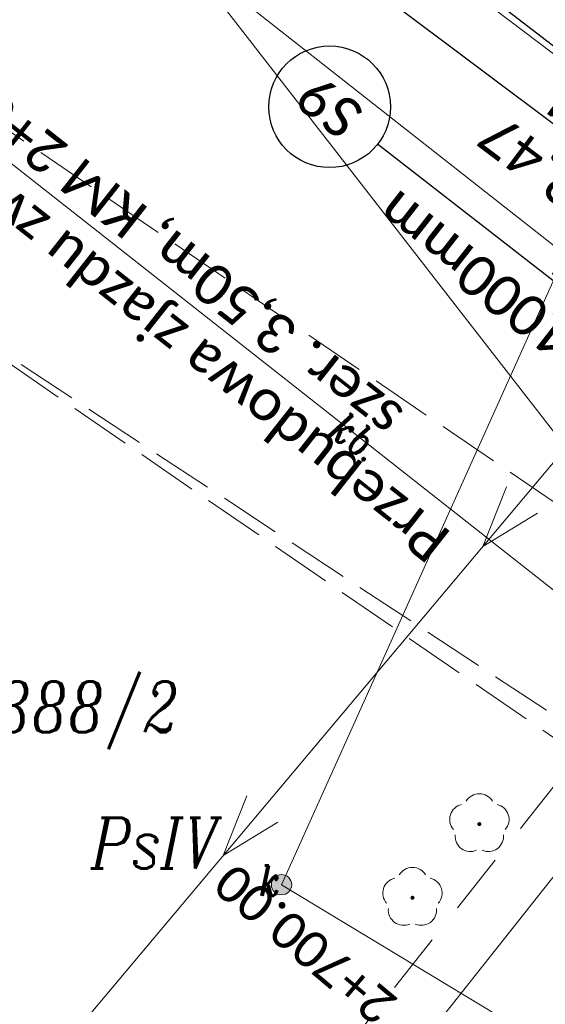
# Model space of a CAD drawing. Header units: metres. Extents: x -1 to 7476305, y 0 to 5497191.
# Tile 62 of 115: x 7475135 to 7475148, y 5496873 to 5496898. Entities that reach past the tile are written whole.
import ezdxf

# ---------------------------------------------------------------- set-up
doc = ezdxf.new("R2010")
doc.units = ezdxf.units.M
for name, pattern in [('EGBK02-500', [2, 1.5, -0.5]), ('EGBO02-500', [2.5, 1.5, -1]), ('Krawedz', [0.75, 0.5, -0.25]), ('KTJZ01-500', [2, 1.5, -0.5])]:
    doc.linetypes.add(name, pattern=pattern)
doc.layers.add('C-DROGI-SYTUACJA', color=7, linetype='Continuous')
doc.layers.add('C-SIECI-STRUKTURY-ETYKIETY', color=154, linetype='Continuous')
for name, color, linetype, lineweight, true_color in [('EGBD03', 7, 'Continuous', 5, 0x0a0909), ('EGBK02', 7, 'Continuous', 5, 0x0a0909), ('EGBO02', 7, 'Continuous', 5, 0x0a0909), ('KTJZ01', 7, 'Continuous', 5, 0x0a0909), ('KTOK05_01', 7, 'Continuous', 5, 0x0a0909), ('OBOP02_01', 7, 'Continuous', 5, 0x0a0909), ('RTPW01', 7, 'Continuous', 5, 0x0a0909), ('suepnn', 7, 'Continuous', 5, 0x0a0909), ('SUPK_01', 7, 'Continuous', 5, 0x0a0909), ('SUUS15_05_K', 7, 'Continuous', 5, 0x0a0909)]:
    doc.layers.add(name, color=color, linetype=linetype, lineweight=lineweight, true_color=true_color)
doc.layers.add('S-1_proj_obnizenia', color=7, linetype='Krawedz', lineweight=30)
doc.layers.add('S-5_opis_poprzeczka', color=7, linetype='Continuous', lineweight=25)
doc.styles.add('KAMIL', font='calibri.ttf', dxfattribs={"height": 0.75})
doc.styles.add('romans_pochyl', font='calibri.ttf', dxfattribs={"height": 0.75})
doc.styles.add('Style-ITALIC_1250', font='ITALIC_1250.shx')
doc.linetypes.add('KTOK05_01-500', pattern='A,3.75,[13,dgnlstyle-rozp_2015.shx,S=0.002778,R=0,X=0,Y=0],3.75', length=7.5)

# ---------------------------------------------------------------- blocks, each defined once
blk = doc.blocks.new('SUUS15_05_K')
at = {"layer": 'SUUS15_05_K', "linetype": 'Continuous', "lineweight": 13, "true_color": 0x7a7a7a}
h = blk.add_hatch(color=8, dxfattribs=at)
edge = h.paths.add_edge_path()
edge.add_arc((0, 0), 0.25, 0, 360)
at = {"layer": 'SUUS15_05_K', "color": 36, "linetype": 'Continuous', "lineweight": 13, "true_color": 0x803300}
blk.add_circle((0, 0), 0.25, dxfattribs=at)
blk = doc.blocks.new('MDCP_klauzula')
at = {"layer": 'OBOP02_01', "linetype": 'Continuous', "lineweight": 13}
h = blk.add_hatch(color=252, dxfattribs=at)
edge = h.paths.add_edge_path()
edge.add_arc((7475146.799, 5496877.903), 0.05, 0, 360)
h = blk.add_hatch(color=252, dxfattribs=at)
edge = h.paths.add_edge_path()
edge.add_arc((7475145.151, 5496876.086), 0.05, 0, 360)
at = {"layer": 'EGBD03', "color": 96, "linetype": 'Continuous', "lineweight": 30, "flags": 128}
blk.add_lwpolyline([(7475180.812, 5496915.697), (7475161.354, 5496887.311), (7475136.971, 5496906.048)], dxfattribs=at)
at = {"layer": 'EGBK02', "color": 252, "linetype": 'EGBK02-500', "lineweight": 18}
blk.add_line((7475152.897, 5496877.099), (7475128.832, 5496893.651), dxfattribs=at)
at = {"layer": 'EGBO02', "color": 252, "linetype": 'EGBO02-500', "lineweight": 18, "flags": 128}
blk.add_lwpolyline([(7475297.538, 5497103.825), (7475279.855, 5497088.323), (7475266.998, 5497076.027), (7475254.649, 5497064.001), (7475244.334, 5497052.497), (7475235.016, 5497036.119), (7475229.48, 5497025.04), (7475224.511, 5497014.388), (7475213.924, 5496993.12), (7475205.301, 5496976.039), (7475191.153, 5496949.431), (7475170.683, 5496910.712), (7475164.472, 5496899.278), (7475155.778, 5496887.844), (7475138.024, 5496865.445)], dxfattribs=at)
at = {"layer": 'KTJZ01', "color": 252, "linetype": 'KTJZ01-500', "lineweight": 18}
for p, q in [((7475153.754, 5496882.355), (7475131.415, 5496897.585)), ((7475128.821, 5496893.634), (7475150.707, 5496879.229))]:
    blk.add_line(p, q, dxfattribs=at)
at = {"layer": 'KTOK05_01', "color": 252, "linetype": 'KTOK05_01-500', "lineweight": 18}
blk.add_line((7475158.712, 5496889.226), (7475136.846, 5496905.857), dxfattribs=at)
at = {"layer": 'KTOK05_01', "color": 252, "linetype": 'KTOK05_01-500', "lineweight": 18, "flags": 128}
blk.add_lwpolyline([(7475149.77, 5496878.05), (7475144.003, 5496870.766), (7475138.844, 5496864.315)], dxfattribs=at)
at = {"layer": 'OBOP02_01', "color": 252, "linetype": 'Continuous', "lineweight": 13}
for centre, start, end in [((7475146.799, 5496878.278), 30.1471, 149.8529), ((7475146.442, 5496878.019), 102.1471, 221.8529), ((7475147.156, 5496878.019), 318.1471, 77.8529), ((7475146.579, 5496877.6), 174.1472, 293.8529), ((7475147.02, 5496877.6), 246.1471, 5.8529), ((7475145.151, 5496876.461), 30.1471, 149.8529), ((7475144.794, 5496876.201), 102.1471, 221.8529), ((7475145.507, 5496876.201), 318.1471, 77.8529), ((7475144.93, 5496875.782), 174.1472, 293.8529), ((7475145.371, 5496875.782), 246.1471, 5.8529)]:
    blk.add_arc(centre, 0.375, start, end, dxfattribs=at)
at = {"layer": 'suepnn', "color": 1, "linetype": 'Continuous', "lineweight": 13, "true_color": 0xfa0000, "flags": 128}
for points in [[(7475150.132, 5496888.614), (7475120.569, 5496853.412), (7475104.149, 5496834.137), (7475077.663, 5496851.293)], [(7475148.232, 5496885.574), (7475146.884, 5496884.747), (7475147.466, 5496886.217)], [(7475141.833, 5496877.954), (7475140.486, 5496877.127), (7475141.067, 5496878.597)]]:
    blk.add_lwpolyline(points, dxfattribs=at)
at = {"layer": 'SUPK_01', "color": 36, "linetype": 'Continuous', "lineweight": 13, "true_color": 0x803300}
blk.add_line((7475163.215, 5496863.531), (7475141.925, 5496876.409), dxfattribs=at)
at = {"layer": 'SUPK_01', "color": 36, "linetype": 'Continuous', "lineweight": 13, "true_color": 0x803300, "flags": 128}
for points in [[(7475139.48, 5496899.37), (7475149.43, 5496886.55), (7475185.854, 5496854.057)], [(7475141.925, 5496876.409), (7475148.911, 5496891.953), (7475139.48, 5496899.37)]]:
    blk.add_lwpolyline(points, dxfattribs=at)
at = {"layer": 'SUUS15_05_K', "color": 252, "linetype": 'Continuous', "lineweight": 18}
blk.add_blockref('SUUS15_05_K', (7475141.925, 5496876.409), dxfattribs=at)
at = {"layer": 'EGBD03', "color": 96, "linetype": 'Continuous', "lineweight": 30, "style": 'Style-ITALIC_1250', "width": 0.8}
blk.add_text('388/2', height=1.25, dxfattribs=at).set_placement((7475134.873, 5496880.169))
at = {"layer": 'EGBK02', "color": 252, "linetype": 'Continuous', "lineweight": 18, "style": 'Style-ITALIC_1250', "width": 0.8}
blk.add_text('PsIV', height=1.25, dxfattribs=at).set_placement((7475137.227, 5496876.805))
at = {"layer": 'KTJZ01', "color": 252, "linetype": 'Continuous', "lineweight": 18, "style": 'Style-ITALIC_1250', "width": 0.8}
blk.add_text('kb.', height=0.75, rotation=323.9389, dxfattribs=at).set_placement((7475143.051, 5496887.51))
at = {"layer": 'SUUS15_05_K', "color": 36, "linetype": 'Continuous', "lineweight": 13, "true_color": 0x803300, "style": 'Style-ITALIC_1250', "width": 0.8}
blk.add_text('k', height=0.75, dxfattribs=at).set_placement((7475141.381, 5496876.13))
blk = doc.blocks.new('AeccTickCircle')
at = {"color": 0, "linetype": 'ByBlock', "lineweight": -2}
blk.add_circle((0, 0), 0.5, dxfattribs=at)

msp = doc.modelspace()

# ---------------------------------------------------------------- block references
at = {"layer": 'RTPW01', "color": 18, "lineweight": 30, "true_color": 0x000000}
msp.add_blockref('MDCP_klauzula', (0, 0), dxfattribs=at)

# ---------------------------------------------------------------- next in the draw order: linework, layer by layer
at = {"layer": 'C-DROGI-SYTUACJA', "color": 1, "linetype": 'Continuous', "lineweight": 15, "ltscale": 0.5, "flags": 128}
msp.add_lwpolyline([(7475192.33, 5496923.641, -0.078613), (7475123.285, 5496834.811)], format="xyb", dxfattribs=at)
at = {"layer": 'C-SIECI-STRUKTURY-ETYKIETY', "color": 154, "linetype": 'Continuous', "lineweight": -3}
for p, q in [((7475159.946, 5496886.653, 288.811), (7475143.958, 5496898.669, 288.811)), ((7475160.064, 5496882.372, 288.87), (7475144.292, 5496894.67, 288.87))]:
    msp.add_line(p, q, dxfattribs=at)
at = {"layer": 'S-1_proj_obnizenia', "color": 7, "linetype": 'Continuous', "lineweight": 18}
msp.add_line((7475157.178, 5496876.938), (7475131.641, 5496897.041), dxfattribs=at)

# ---------------------------------------------------------------- next in the draw order: block references
at = {"layer": 'C-SIECI-STRUKTURY-ETYKIETY', "color": 154, "linetype": 'Continuous', "lineweight": -3, "xscale": 3, "yscale": 3, "zscale": 3}
for p, rotation in [((7475142.759, 5496899.57, 288.811), 143.0745413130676), ((7475143.109, 5496895.592, 288.87), 142.0547872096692)]:
    msp.add_blockref('AeccTickCircle', p, dxfattribs=dict(at, rotation=rotation))

# ---------------------------------------------------------------- next in the draw order: texts
at = {"layer": 'C-SIECI-STRUKTURY-ETYKIETY', "color": 154, "linetype": 'Continuous', "lineweight": -3, "char_height": 1, "style": 'KAMIL'}
for s, insert, attachment_point, rotation in [('S9', (7475143.109, 5496895.592, 288.87), 5, 142.0548), ('KM: 2+682.47\\Prz.w.288.81', (7475151.829, 5496894.161, 288.811), 8, 143.0745), ('KM: 2+682.76{\\fCalibri|b0|i0|c238|p34; }∅{\\fCalibri|b0|i0|c238|p34;1000mm}\\Prz.{\\fCalibri|b0|i0|c238|p34;w}.288.87', (7475152.081, 5496890.023, 288.87), 8, 142.0548)]:
    msp.add_mtext(s, dxfattribs=dict(at, insert=insert, attachment_point=attachment_point, rotation=rotation))
at = {"layer": 'S-1_proj_obnizenia', "color": 7, "linetype": 'Continuous', "lineweight": 30, "insert": (7475131.935, 5496896.809), "char_height": 1, "attachment_point": 6, "rotation": 141.7905, "style": 'KAMIL'}
msp.add_mtext('{\\C256;Przebudowa \\fCalibri|b0|i0|c238|p34;zjazdu zwykłego\\P\\fCalibri|b0|i0|c0|p34; szer. 3,50m, KM 2+688.9}', dxfattribs=at)
at = {"layer": 'S-5_opis_poprzeczka', "color": 7, "linetype": 'Continuous', "lineweight": 25, "insert": (7475140.765, 5496876.994), "char_height": 0.9, "attachment_point": 9, "rotation": 140.0219, "style": 'romans_pochyl'}
msp.add_mtext('{\\fCalibri|b0|i0|c238|p34;\\C256;2+700.00}', dxfattribs=at)

doc.saveas('drawing.dxf')
